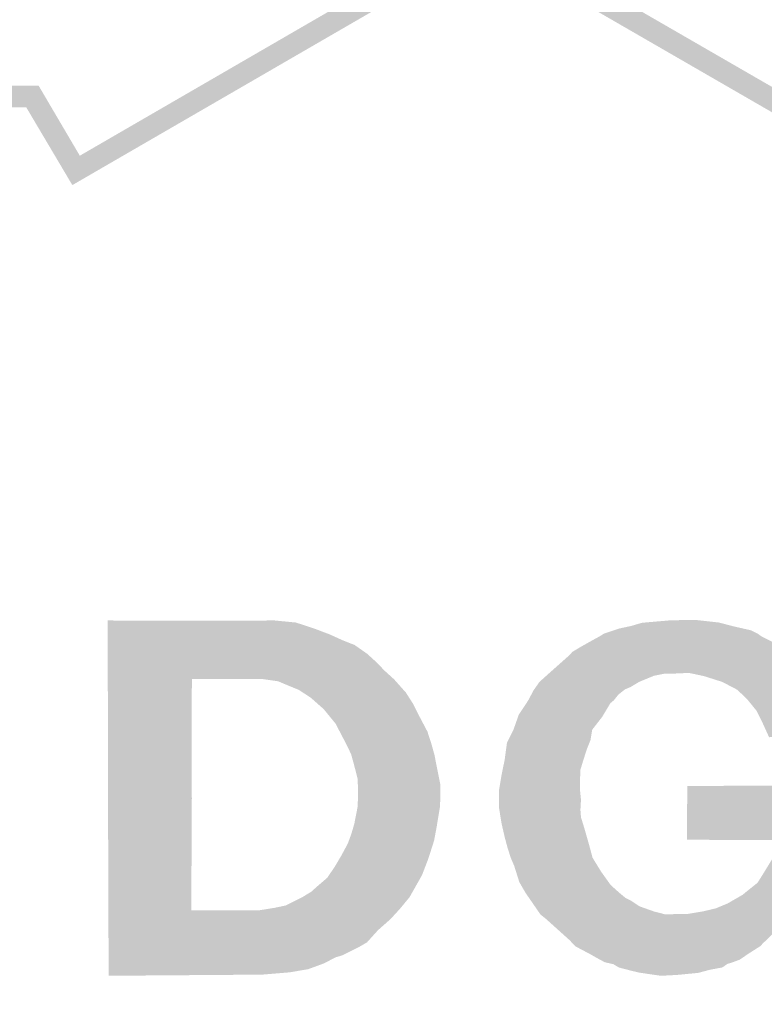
# Model space of a CAD drawing. Header units: metres. Extents: x 150886 to 151012, y 450412 to 450501.
# Tile 11 of 25: x 150970.33 to 150972.92, y 450419.61 to 450423.03. Entities that reach past the tile are written whole.
import ezdxf

# ---------------------------------------------------------------- set-up
doc = ezdxf.new("R2010")
doc.units = ezdxf.units.M
doc.header["$MEASUREMENT"] = 0
doc.layers.add('Level 25', color=7, linetype='Continuous', lineweight=0)
doc.layers.add('STEMPEL', color=7, linetype='Continuous', lineweight=0)

# ---------------------------------------------------------------- blocks, each defined once
blk = doc.blocks.new('241')
at = {"layer": 'Level 25', "linetype": 'Continuous', "lineweight": 0}
for points in [[(-25.6193, 3.036), (-25.264, 3.0387), (-25.2, 3.044), (-25.1573, 3.0513), (-25.1207, 3.0647), (-25.094, 3.0787), (-25.08, 3.0827), (-25.042, 3.1013), (-25.0213, 3.1133), (-24.996, 3.1413), (-24.9667, 3.1673), (-24.9447, 3.1913), (-24.9227, 3.218), (-24.908, 3.244), (-24.894, 3.2687), (-24.8807, 3.3033), (-24.8747, 3.3213), (-24.866, 3.3487), (-24.86, 3.3807), (-24.8527, 3.4253), (-24.8513, 3.448), (-24.8513, 3.4773), (-24.8587, 3.514), (-24.8653, 3.548), (-24.8727, 3.574), (-24.8813, 3.6007), (-24.9013, 3.6387), (-24.9147, 3.6653), (-24.9313, 3.6913), (-24.9587, 3.722), (-24.9807, 3.742), (-24.9993, 3.7613), (-25.0213, 3.7813), (-25.05, 3.8013), (-25.0787, 3.8127), (-25.108, 3.826), (-25.1433, 3.8393), (-25.186, 3.8533), (-25.242, 3.8587), (-25.2647, 3.8573), (-25.6213, 3.858), (-25.6209, 3.4493), (-25.6207, 3.4493), (-25.6207, 3.4493), (-25.4269, 3.4483), (-25.4267, 3.7227), (-25.2713, 3.7227), (-25.2647, 3.7227), (-25.2267, 3.7173), (-25.208, 3.7093), (-25.1787, 3.6973), (-25.1507, 3.6787), (-25.1213, 3.6527), (-25.094, 3.6193), (-25.0707, 3.5747), (-25.058, 3.5487), (-25.0507, 3.522), (-25.0427, 3.4907), (-25.042, 3.4487), (-25.0433, 3.4253), (-25.0507, 3.3873), (-25.058, 3.3627), (-25.066, 3.3413), (-25.08, 3.3153), (-25.0953, 3.2893), (-25.1133, 3.2627), (-25.136, 3.2433), (-25.15, 3.2307), (-25.1707, 3.218), (-25.2093, 3.1987), (-25.2347, 3.1933), (-25.272, 3.1873), (-25.428, 3.1873), (-25.4267, 3.448), (-25.4269, 3.4483), (-25.6207, 3.4493)], [(-24.3413, 3.036), (-24.3913, 3.0433), (-24.4107, 3.048), (-24.4387, 3.0553), (-24.4507, 3.0627), (-24.4707, 3.0673), (-24.4847, 3.0747), (-24.5047, 3.086), (-24.5387, 3.104), (-24.5527, 3.1187), (-24.6067, 3.1673), (-24.62, 3.178), (-24.642, 3.21), (-24.654, 3.2273), (-24.6687, 3.2527), (-24.6807, 3.2907), (-24.6887, 3.3093), (-24.6967, 3.3347), (-24.7027, 3.3573), (-24.71, 3.3893), (-24.716, 3.4267), (-24.716, 3.4633), (-24.71, 3.5), (-24.7027, 3.5353), (-24.6973, 3.5753), (-24.682, 3.606), (-24.67, 3.64), (-24.648, 3.6733), (-24.636, 3.696), (-24.622, 3.716), (-24.602, 3.734), (-24.5533, 3.7773), (-24.546, 3.7853), (-24.526, 3.7973), (-24.5047, 3.8093), (-24.484, 3.8207), (-24.472, 3.828), (-24.438, 3.8393), (-24.41, 3.8453), (-24.3847, 3.8527), (-24.3153, 3.8587), (-24.302, 3.8587), (-24.2607, 3.8593), (-24.2067, 3.8533), (-24.174, 3.8447), (-24.1327, 3.8353), (-24.1167, 3.8273), (-24.1073, 3.8207), (-24.072, 3.8033), (-24.044, 3.7853), (-24.0373, 3.7773), (-24.018, 3.7607), (-24.0033, 3.7487), (-23.9827, 3.722), (-23.968, 3.7047), (-23.9407, 3.66), (-23.936, 3.642), (-23.9287, 3.624), (-23.9207, 3.5933), (-24.0907, 3.588), (-24.1073, 3.6247), (-24.1193, 3.6487), (-24.1393, 3.6733), (-24.1527, 3.6867), (-24.1647, 3.698), (-24.1993, 3.716), (-24.2413, 3.7293), (-24.276, 3.7367), (-24.3073, 3.7353), (-24.3307, 3.7353), (-24.3573, 3.73), (-24.3913, 3.716), (-24.4113, 3.704), (-24.424, 3.6987), (-24.4393, 3.6867), (-24.45, 3.6733), (-24.458, 3.6667), (-24.4767, 3.6353), (-24.5, 3.6053), (-24.504, 3.5813), (-24.512, 3.5613), (-24.52, 3.5367), (-24.5273, 3.5127), (-24.528, 3.4947), (-24.528, 3.4633), (-24.526, 3.4433), (-24.5273, 3.42), (-24.526, 3.4027), (-24.518, 3.3767), (-24.5107, 3.3513), (-24.5053, 3.332), (-24.4993, 3.3093), (-24.4793, 3.2767), (-24.4573, 3.246), (-24.452, 3.2413), (-24.4373, 3.228), (-24.4227, 3.216), (-24.4107, 3.21), (-24.3907, 3.1967), (-24.3567, 3.1847), (-24.3307, 3.178), (-24.3073, 3.1787), (-24.2813, 3.1787), (-24.242, 3.1853), (-24.214, 3.192), (-24.1867, 3.2033), (-24.152, 3.2233), (-24.138, 3.2347), (-24.1173, 3.2513), (-24.1047, 3.2713), (-24.0827, 3.3073), (-24.078, 3.328), (-24.0787, 3.3273), (-24.0707, 3.35), (-24.2807, 3.3507), (-24.28, 3.4753), (-23.9133, 3.476), (-23.9127, 3.0547), (-24.056, 3.056), (-24.064, 3.152), (-24.092, 3.1233), (-24.1047, 3.1113), (-24.1107, 3.1047), (-24.138, 3.0873), (-24.1587, 3.0733), (-24.1727, 3.068), (-24.1873, 3.0633), (-24.1987, 3.0553), (-24.2273, 3.05), (-24.2547, 3.0427), (-24.3033, 3.038), (-24.316, 3.0373)]]:
    blk.add_hatch(color=3, dxfattribs=at).paths.add_polyline_path(points)
at = {"layer": 'STEMPEL', "linetype": 'Continuous', "lineweight": 13}
blk.add_hatch(color=3, dxfattribs=at).paths.add_polyline_path([(-25.936, 2.97), (-25.9853, 2.9713), (-25.986, 4.4153), (-26.1727, 4.4167), (-26.5753, 5.0953), (-25.7813, 5.0953), (-25.686, 4.9333), (-25.048, 5.3027), (-25.14, 5.4647), (-24.7453, 6.1513), (-24.3513, 5.4713), (-24.448, 5.3027), (-23.808, 4.9333), (-23.716, 5.0953), (-22.922, 5.096), (-23.322, 4.4153), (-23.51, 4.4153), (-23.51, 4.172), (-21.222, 4.1727), (-21.2233, 4.1227), (-23.5593, 4.1227), (-23.5593, 4.464), (-23.3507, 4.4647), (-23.01, 5.046), (-23.688, 5.046), (-23.792, 4.8653), (-24.5173, 5.284), (-24.408, 5.4733), (-24.744, 6.0533), (-25.0827, 5.4647), (-24.9787, 5.2847), (-25.7033, 4.8653), (-25.81, 5.0453), (-26.486, 5.0453), (-26.144, 4.4647), (-25.9347, 4.4633)])

msp = doc.modelspace()

# ---------------------------------------------------------------- block references
at = {"layer": 'STEMPEL', "color": 7, "linetype": 'Continuous', "lineweight": 0, "xscale": 1.5, "yscale": 1.5, "zscale": 1.5}
msp.add_blockref('241', (151009.07, 450415.155), dxfattribs=at)

doc.saveas('drawing.dxf')
